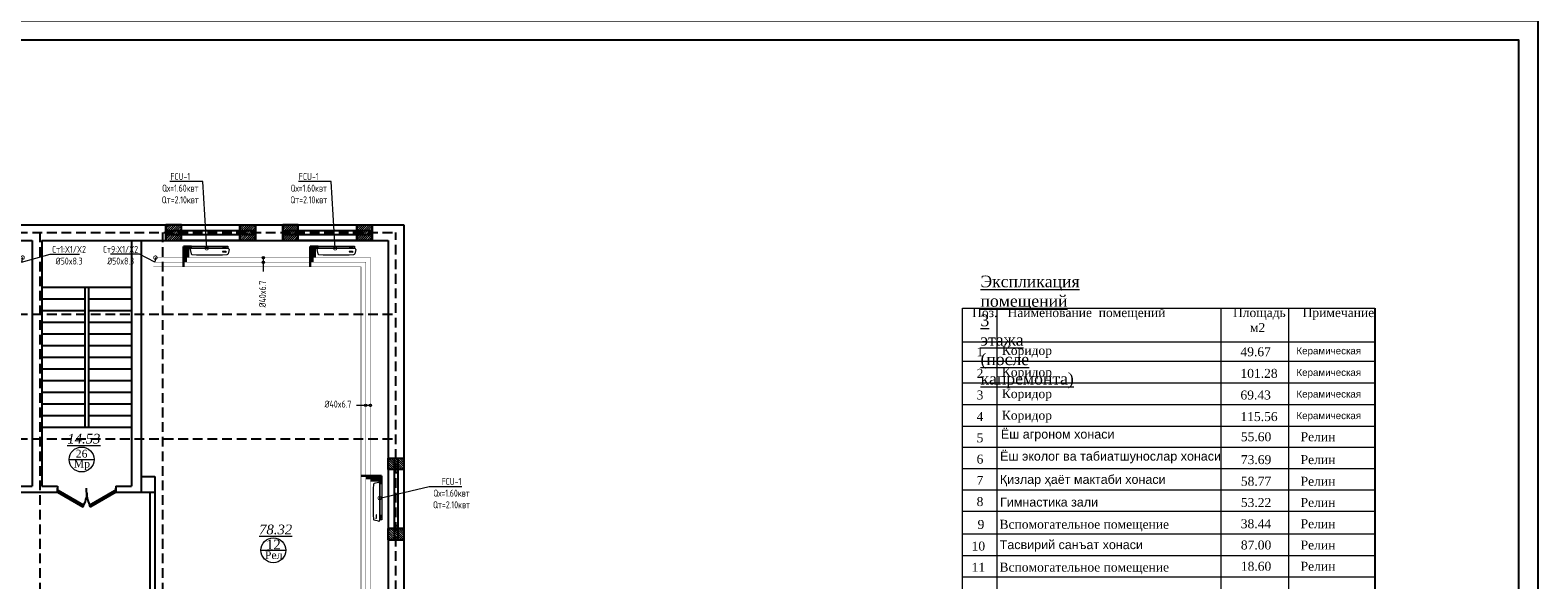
# Model space of a CAD drawing. Header units: inches. Extents: x 8001 to 766003, y -84601 to 563258.
# Tile 60 of 169: x 250366 to 289106, y 322594 to 336723. Entities that reach past the tile are written whole.
import ezdxf
from ezdxf import colors
from ezdxf.entities.mleader import LeaderData, LeaderLine
from ezdxf.math import Vec2, Vec3

# ---------------------------------------------------------------- set-up
doc = ezdxf.new("R2010")
doc.units = ezdxf.units.IN
doc.header["$MEASUREMENT"] = 0
for name, pattern in [('( Hidden )', [0.375, 0.25, -0.125]), ('CONTINOUS', [0]), ('HIDDEN', [9.525, 6.35, -3.175])]:
    doc.linetypes.add(name, pattern=pattern)
for name, color, linetype, lineweight in [('.', 7, 'Continuous', 15), ('SGM-M-100-WW-DRAIN-FLOOR', 3, 'HIDDEN', 30), ('SGM-M-400-TEXT', 140, 'CONTINOUS', 20), ('SGM-M-500-11-HI-TEXT', 11, 'CONTINOUS', 20), ('SGM-M-700-5-HVAC-WS-CWS-FCU', 32, 'CONTINOUS', 30), ('SGM-M-700-6-HVAC-WS-CWR-FCU', 141, 'HIDDEN', 30), ('sloy', 8, 'Continuous', 0), ('СТЕНЫ', 7, 'Continuous', 40), ('ФАНКОЙЛЫ', 250, 'Continuous', 25)]:
    doc.layers.add(name, color=color, linetype=linetype, lineweight=lineweight)
doc.styles.add('676767', font='times.ttf')
doc.styles.add('SGM_MKN', font='romans.shx', dxfattribs={"width": 0.65, "height": 100})
doc.styles.get("Standard").update_dxf_attribs({"font": 'arial.ttf'})
doc.styles.add('TIEMS', font='times.ttf')
pattern_1 = [(45, (1276666.25, 1731302.557), (-27.5771645, 27.5771645), []), (45, (1276668.25, 1731302.557), (-27.5771645, 27.5771645), [])]
pattern_2 = [(135, (0, 0), (-27.57716447, -27.57716447), []), (135, (-3e-16, 2), (-27.57716447, -27.57716447), [])]

# ---------------------------------------------------------------- blocks, each defined once
blk = doc.blocks.new('*U284')
at = {"color": 5}
for p, q in [((-30, 0), (-30, 4)), ((0, 0), (0, 4))]:
    blk.add_line(p, q, dxfattribs=at)
blk.add_lwpolyline([(0, 0), (-26, -15), (-26.9, -13.5), (-0.9, 1.5)], close=True, dxfattribs=at)
blk.add_arc((0, 0), 30, 180, 210, dxfattribs=at)
blk = doc.blocks.new('gggggggggggggggffffffffffgc')
at = {"layer": '.'}
h = blk.add_hatch(dxfattribs=at)
h.set_pattern_fill('JIS_LC_8', color=32, scale=5)
h.set_pattern_definition(pattern_1)
h.paths.add_polyline_path([(1969330, 2113298), (1968930, 2113298), (1968930, 2112898), (1969330, 2112898)])
h = blk.add_hatch(dxfattribs=at)
h.set_pattern_fill('JIS_LC_8', color=32, scale=5)
h.set_pattern_definition(pattern_1)
h.paths.add_polyline_path([(1970830, 2113298), (1971230, 2113298), (1971230, 2112898), (1970830, 2112898)])
for p, q in [((1968930, 2113298), (1968930, 2112898)), ((1968930, 2113298), (1968930, 2112898)), ((1971230, 2113298), (1971230, 2112898))]:
    blk.add_line(p, q)
at = {"color": 5}
for p, q in [((1969330, 2113148), (1970830, 2113148)), ((1969330, 2113048), (1970830, 2113048))]:
    blk.add_line(p, q, dxfattribs=at)
for points in [[(1969330, 2113298), (1968930, 2113298), (1968930, 2112898), (1969330, 2112898)], [(1970830, 2113298), (1971230, 2113298), (1971230, 2112898), (1970830, 2112898)]]:
    blk.add_lwpolyline(points, close=True)
at = {"color": 0}
blk.add_lwpolyline([(1969330, 2113298), (1970830, 2113298), (1970830, 2112898), (1969330, 2112898)], close=True, dxfattribs=at)
at = {"color": 5}
for points in [[(1969410, 2113148), (1969410, 2113048)], [(1970750, 2113148), (1970750, 2113048)]]:
    blk.add_lwpolyline(points, dxfattribs=at)
blk = doc.blocks.new('ffffffffffffffffffffffffddddfxx')
for p, q in [((3119174, 520615), (3119574, 520615)), ((3119174, 520615), (3119574, 520615)), ((3119174, 520615), (3119574, 520615)), ((3119174, 520615), (3119574, 520615)), ((3119174, 518515), (3119574, 518515))]:
    blk.add_line(p, q)
at = {"color": 5}
for p, q in [((3119324, 520615), (3119324, 518515)), ((3119424, 520615), (3119424, 518515))]:
    blk.add_line(p, q, dxfattribs=at)
blk = doc.blocks.new('GGGGGGGGGGGFG')
at = {"layer": '.'}
h = blk.add_hatch(dxfattribs=at)
h.set_pattern_fill('JIS_LC_8', color=32, scale=5, angle=90)
h.set_pattern_definition(pattern_2)
h.paths.add_polyline_path([(2187067, 2027147), (2187467, 2027147), (2187467, 2026857), (2187067, 2026857)])
h = blk.add_hatch(dxfattribs=at)
h.set_pattern_fill('JIS_LC_8', color=32, scale=5, angle=90)
h.set_pattern_definition(pattern_2)
h.paths.add_polyline_path([(2187067, 2025337), (2187467, 2025337), (2187467, 2025047), (2187067, 2025047)])
at = {"color": 0}
for points in [[(2187067, 2027147), (2187467, 2027147), (2187467, 2026857), (2187067, 2026857)], [(2187067, 2025337), (2187467, 2025337), (2187467, 2025047), (2187067, 2025047)]]:
    blk.add_lwpolyline(points, close=True, dxfattribs=at)
for points in [[(2187467, 2026857), (2187067, 2026857)], [(2187467, 2025337), (2187067, 2025337)]]:
    blk.add_lwpolyline(points, dxfattribs=at)
at = {"color": 5}
for points in [[(2187217, 2026777), (2187317, 2026777)], [(2187217, 2025417), (2187317, 2025417)]]:
    blk.add_lwpolyline(points, dxfattribs=at)
blk.add_blockref('ffffffffffffffffffffffffddddfxx', (-932107, 1506532))
blk = doc.blocks.new('hkgk')
at = {"color": 1, "linetype": '( Hidden )', "ltscale": 1000}
for p, q in [((170227.6, 101929.3), (231321.2, 101929.3)), ((222169.7, 101929.3), (222169.7, 50364.7)), ((225319.7, 101929.3), (225319.7, 50364.7)), ((231319.7, 50364.7), (231319.7, 101929.3)), ((170227.6, 99829.3), (231321.2, 99829.3)), ((170227.6, 96629.3), (231321.2, 96629.3))]:
    blk.add_line(p, q, dxfattribs=at)
for p, q in [((176571.2, 102129.3), (231521.2, 102129.3)), ((225410.2, 101729.3), (225410.2, 102129.3)), ((227710.2, 101729.3), (227710.2, 102129.3)), ((228410.2, 101729.3), (228410.2, 102129.3)), ((230710.2, 101729.3), (230710.2, 102129.3)), ((231521.2, 102129.3), (231521.2, 94089.3)), ((182621.2, 101729.3), (221971.2, 101729.3)), ((221971.2, 101729.3), (221971.2, 95409.3)), ((222221.2, 101729.3), (231121.2, 101729.3)), ((222221.2, 101729.3), (222221.2, 95409.3)), ((224521.2, 101729.3), (224521.2, 95409.3)), ((224521.2, 101729.3), (224521.2, 95409.3)), ((224771.2, 101729.3), (224771.2, 95259.3)), ((224771.2, 101729.3), (224771.2, 95259.3)), ((231121.2, 101729.3), (231121.2, 66859.3)), ((231121.2, 101729.3), (231121.2, 66859.3)), ((222221.2, 100529.3), (224521.2, 100529.3)), ((223321.2, 100529.3), (223321.2, 96929.3)), ((223421.2, 100529.3), (223421.2, 96929.3)), ((222221.2, 100229.3), (223321.2, 100229.3)), ((223421.2, 100229.3), (224521.2, 100229.3)), ((222221.2, 99929.3), (223321.2, 99929.3)), ((222221.2, 99629.3), (223321.2, 99629.3)), ((223421.2, 99929.3), (224521.2, 99929.3)), ((223421.2, 99629.3), (224521.2, 99629.3)), ((222221.2, 99329.3), (223321.2, 99329.3)), ((223421.2, 99329.3), (224521.2, 99329.3)), ((222221.2, 99029.3), (223321.2, 99029.3)), ((223421.2, 99029.3), (224521.2, 99029.3)), ((222221.2, 98729.3), (223321.2, 98729.3)), ((222221.2, 98429.3), (223321.2, 98429.3)), ((223421.2, 98729.3), (224521.2, 98729.3)), ((223421.2, 98429.3), (224521.2, 98429.3)), ((222221.2, 98129.3), (223321.2, 98129.3)), ((223421.2, 98129.3), (224521.2, 98129.3)), ((222221.2, 97829.3), (223321.2, 97829.3)), ((223421.2, 97829.3), (224521.2, 97829.3)), ((222221.2, 97529.3), (223321.2, 97529.3)), ((223421.2, 97529.3), (224521.2, 97529.3)), ((222221.2, 97229.3), (223321.2, 97229.3)), ((222221.2, 96929.3), (224521.2, 96929.3)), ((223421.2, 97229.3), (224521.2, 97229.3)), ((214927.6, 95409.3), (221971.2, 95409.3)), ((222221.2, 95409.3), (222621.2, 95409.3)), ((222621.2, 95409.3), (222621.2, 95259.3)), ((224121.2, 95409.3), (224521.2, 95409.3)), ((224121.2, 95409.3), (224121.2, 95259.3)), ((224771.2, 95659.3), (225121.2, 95659.3)), ((225121.2, 95659.3), (225121.2, 95259.3)), ((214927.6, 95259.3), (222621.2, 95259.3)), ((224121.2, 95259.3), (225121.2, 95259.3)), ((224371.2, 95259.3), (225121.2, 95259.3)), ((225001.2, 91254.3), (225001.2, 95259.3)), ((225121.2, 95259.3), (225121.2, 91254.3)), ((231521.2, 94089.3), (231521.2, 57189.3))]:
    blk.add_line(p, q)
at = {"color": 5}
for p, q in [((225410.2, 101979.3), (227710.2, 101979.3)), ((228410.2, 101979.3), (230710.2, 101979.3)), ((225410.2, 101879.3), (227710.2, 101879.3)), ((228410.2, 101879.3), (230710.2, 101879.3))]:
    blk.add_line(p, q, dxfattribs=at)
at = {"lineweight": 0, "ltscale": 100}
for p, q in [((222921, 96096.7), (223561, 96096.7)), ((227848.9, 93763.6), (228488.9, 93763.6))]:
    blk.add_line(p, q, dxfattribs=at)
at = {"layer": 'СТЕНЫ', "color": 0, "linetype": 'ByBlock', "lineweight": 0, "ltscale": 100}
for centre in [(223241, 96096.7), (228168.9, 93763.6)]:
    blk.add_circle(centre, 320, dxfattribs=at)
at = {"color": 0}
for name, p in [('gggggggggggggggffffffffffgc', (-1743519.5, -2011168.9)), ('gggggggggggggggffffffffffgc', (-1740519.5, -2011168.9)), ('GGGGGGGGGGGFG', (-1955945.3, -1931017.5))]:
    blk.add_blockref(name, p, dxfattribs=at)
at = {"color": 5, "yscale": 25, "zscale": 25}
for p, xscale in [((222621.2, 95259.3), -25), ((224121.2, 95259.3), 25)]:
    blk.add_blockref('*U284', p, dxfattribs=dict(at, xscale=xscale))
at = {"lineweight": 0, "ltscale": 100, "attachment_point": 5, "style": 'TIEMS'}
for s, insert, char_height in [('\\A1;{\\fTimes New Roman|b0|i1|c204|p18;\\L14.53}', (223300.1, 96628.9), 250), ('\\A1;26', (223243.1, 96244.9), 200), ('\\A1;{\\fTimes New Roman|b0|i1|c204|p18;\\L78.32}', (228228, 94295.8), 250), ('\\A1;12', (228171.1, 93911.8), 250)]:
    blk.add_mtext(s, dxfattribs=dict(at, insert=insert, char_height=char_height))
at = {"lineweight": 0, "ltscale": 100, "char_height": 200, "width": 1156.471, "attachment_point": 5, "style": 'TIEMS'}
for s, insert in [('\\A1;Мр', (223249.4, 95957.3)), ('\\A1;Рел', (228177.6, 93637.7))]:
    blk.add_mtext(s, dxfattribs=dict(at, insert=insert))
blk = doc.blocks.new('A$C177E1FB8')
at = {"layer": 'sloy'}
for p, q in [((0, 30, -97), (0, 960, -97)), ((0, 960, -97), (55, 960, -97)), ((26, 897, -487), (26, 929, -487)), ((37, 929, -127), (28, 909, -127)), ((28, 909, -127), (34, 909, -127)), ((34, 909, -127), (34, 829, -127)), ((34, 829, -127), (40, 829, -127)), ((46, 909, -127), (37, 929, -127)), ((37, 829, -127), (37, 879, -127)), ((40, 829, -127), (40, 909, -127)), ((40, 909, -127), (46, 909, -127)), ((55, 960, -97), (55, 30, -97)), ((55, 829, -57), (55, 960, -57)), ((55, 161, -57), (55, 829, -57)), ((85, 995, -57), (199, 969, -57)), ((145, 929, -327), (136, 909, -327)), ((136, 909, -327), (142, 909, -327)), ((142, 909, -327), (142, 829, -327)), ((142, 829, -327), (148, 829, -327)), ((154, 909, -327), (145, 929, -327)), ((145, 829, -327), (145, 879, -327)), ((148, 829, -327), (148, 909, -327)), ((148, 909, -327), (154, 909, -327)), ((225, 829, -57), (213, 948, -57)), ((225, 161, -57), (225, 829, -57)), ((55, 30, -97), (0, 30, -97)), ((5, 22, -97), (4, 21, -97)), ((4, 17, -97), (4, 21, -97)), ((5, 24, -97), (5, 24, -97)), ((5, 24, -97), (9, 24, -97)), ((5, 24, -97), (9, 24, -97)), ((5, 24, -97), (5, 23, -97)), ((5, 23, -97), (5, 22, -97)), ((5, 22, -97), (9, 22, -97)), ((10, 22, -97), (5, 22, -97)), ((5, 22, -97), (9, 22, -97)), ((5, 22, -97), (5, 22, -97)), ((5, 22, -97), (5, 22, -97)), ((10, 16, -97), (5, 16, -97)), ((6, 30, -97), (6, 24, -97)), ((9, 30, -97), (9, 24, -97)), ((9, 24, -97), (9, 24, -97)), ((9, 24, -97), (10, 23, -97)), ((9, 22, -97), (9, 22, -97)), ((9, 22, -97), (10, 22, -97)), ((10, 23, -97), (10, 22, -97)), ((10, 22, -97), (10, 21, -97)), ((10, 17, -97), (10, 21, -97)), ((18, 20, -97), (18, 21, -97)), ((26, 21, -97), (18, 21, -97)), ((18, 20, -97), (18, 17, -97)), ((18, 17, -97), (18, 16, -97)), ((19, 24, -97), (20, 24, -97)), ((19, 24, -97), (19, 22, -97)), ((20, 22, -97), (19, 22, -97)), ((19, 21, -97), (25, 21, -97)), ((19, 21, -97), (19, 21, -97)), ((19, 21, -97), (25, 21, -97)), ((20, 24, -97), (25, 24, -97)), ((20, 22, -97), (25, 22, -97)), ((20, 22, -97), (20, 21, -97)), ((20, 14, -97), (20, 15, -97)), ((25, 14, -97), (20, 14, -97)), ((21, 24, -97), (21, 30, -97)), ((24, 24, -97), (24, 30, -97)), ((24, 22, -97), (24, 21, -97)), ((24, 22, -97), (24, 21, -97)), ((25, 24, -97), (25, 24, -97)), ((25, 24, -97), (25, 22, -97)), ((25, 22, -97), (25, 22, -97)), ((25, 21, -97), (25, 21, -97)), ((25, 14, -97), (25, 15, -97)), ((26, 20, -97), (26, 21, -97)), ((26, 20, -97), (26, 17, -97)), ((26, 17, -97), (26, 16, -97)), ((38, 20, -97), (38, 21, -97)), ((46, 21, -97), (38, 21, -97)), ((38, 20, -97), (38, 17, -97)), ((38, 17, -97), (38, 16, -97)), ((39, 24, -97), (40, 24, -97)), ((39, 24, -97), (39, 22, -97)), ((40, 22, -97), (39, 22, -97)), ((39, 21, -97), (45, 21, -97)), ((39, 21, -97), (39, 21, -97)), ((39, 21, -97), (45, 21, -97)), ((40, 24, -97), (45, 24, -97)), ((40, 22, -97), (45, 22, -97)), ((40, 22, -97), (40, 21, -97)), ((40, 14, -97), (40, 15, -97)), ((45, 14, -97), (40, 14, -97)), ((41, 24, -97), (41, 30, -97)), ((44, 24, -97), (44, 30, -97)), ((44, 22, -97), (44, 21, -97)), ((44, 22, -97), (44, 21, -97)), ((45, 24, -97), (45, 24, -97)), ((45, 24, -97), (45, 22, -97)), ((45, 22, -97), (45, 22, -97)), ((45, 21, -97), (45, 21, -97)), ((45, 14, -97), (45, 15, -97)), ((46, 20, -97), (46, 21, -97)), ((46, 20, -97), (46, 17, -97)), ((46, 17, -97), (46, 16, -97)), ((55, 30, -57), (55, 161, -57)), ((90, 0, -57), (195, 24, -57)), ((213, 42, -57), (225, 161, -57))]:
    blk.add_line(p, q, dxfattribs=at)
for centre, radius, start, end in [((3, 16, -97), 2.03, 356.7744, 31.9602), ((12, 16, -97), 2.03, 148.0398, 183.2256), ((16, 14, -97), 3.39, 15.4472, 50.0272), ((20, 22, -97), 0.204, 0, 90), ((20, 21, -97), 0.204, 270, 0), ((25, 22, -97), 0.204, 90, 180), ((25, 21, -97), 0.204, 180, 270), ((28, 14, -97), 3.39, 129.9728, 164.5528), ((36, 14, -97), 3.39, 15.4472, 50.0272), ((40, 22, -97), 0.204, 0, 90), ((40, 21, -97), 0.204, 270, 0), ((45, 22, -97), 0.204, 90, 180), ((45, 21, -97), 0.204, 180, 270), ((48, 14, -97), 3.39, 129.9728, 164.5528)]:
    blk.add_arc(centre, radius, start, end, dxfattribs=at)
for centre, major_axis, end_param in [((85, 965, -57), (0, 30), 1.745329), ((184, 943, -57), (29.5, 5.2), 0.872665), ((85, 30, -57), (-30, 0), 1.745329), ((185, 52, -57), (10.3, -28.2), 0.872665)]:
    blk.add_ellipse(centre, major_axis=major_axis, ratio=1, start_param=0, end_param=end_param, dxfattribs=at)
blk = doc.blocks.new('_DotSmall')
at = {"color": 0, "linetype": 'ByBlock', "const_width": 0.5}
blk.add_lwpolyline([(-0.0625, 0, 1), (0.0625, 0, 1)], format="xyb", close=True, dxfattribs=at)

msp = doc.modelspace()

# ---------------------------------------------------------------- linework, layer by layer
at = {"lineweight": 13}
for p, q in [((274321.243, 316601.537), (274321.243, 329576.753)), ((274321.243, 329576.753), (280964.298, 329576.753)), ((275216.593, 317730.195), (275216.593, 329576.753)), ((280964.298, 329576.753), (280964.298, 317730.195)), ((280964.298, 329576.753), (284921.169, 329576.753)), ((282698.053, 329576.753), (282698.053, 317730.195)), ((274321.243, 328711.991), (280964.298, 328711.991)), ((280964.298, 328711.991), (284921.169, 328711.991)), ((274321.243, 328213.905), (280964.298, 328213.905)), ((280964.298, 328213.905), (284921.169, 328213.905)), ((274321.243, 327658.317), (280964.298, 327658.317)), ((274321.243, 327658.317), (280964.298, 327658.317)), ((280964.298, 327658.317), (284921.169, 327658.317)), ((280964.298, 327658.317), (284921.169, 327658.317)), ((280964.298, 327658.317), (284921.169, 327658.317)), ((274321.243, 327102.728), (280964.298, 327102.728)), ((280964.298, 327102.728), (284921.169, 327102.728)), ((274321.243, 326547.139), (280964.298, 326547.139)), ((280964.298, 326547.139), (284921.169, 326547.139)), ((274321.243, 326001.053), (280964.298, 326001.053)), ((280964.298, 326001.053), (284921.169, 326001.053)), ((274321.243, 325454.968), (280964.298, 325454.968)), ((280964.298, 325454.968), (284921.169, 325454.968)), ((274321.243, 324908.882), (284921.169, 324908.882)), ((274321.243, 324362.796), (284921.169, 324362.796)), ((274321.243, 323775.15), (284921.169, 323775.15)), ((274321.243, 323219.562), (280964.298, 323219.562)), ((280964.298, 323219.562), (284921.169, 323219.562)), ((274321.243, 322673.476), (280964.298, 322673.476)), ((280964.298, 322673.476), (284921.169, 322673.476))]:
    msp.add_line(p, q, dxfattribs=at)
msp.add_lwpolyline([(284921.169, 329576.753), (284921.169, 316601.537)])

# ---------------------------------------------------------------- block references
at = {"color": 25}
msp.add_blockref('hkgk', (28445.637, 229590.962), dxfattribs=at)

# ---------------------------------------------------------------- texts
at = {"style": '676767'}
for s, p in [('1', (274685.153, 328341.981)), ('  Коридор                                                       ', (275158.921, 328375.281)), ('49.67         ', (281464.13, 328341.981)), ('2', (274685.153, 327786.392)), ('  Коридор                                                       ', (275158.921, 327819.692)), ('101.28     ', (281464.13, 327786.392)), ('3', (274685.153, 327230.803)), ('  Коридор                                                       ', (275158.921, 327264.104)), ('69.43    ', (281464.13, 327230.803)), ('4', (274685.153, 326675.215)), ('  Коридор                                                       ', (275158.921, 326708.515)), ('115.56', (281464.13, 326675.215)), ('5', (274685.153, 326129.129)), ('                                        55.60         ', (278000.786, 326157.119)), ('Релин', (283010.065, 326157.119)), ('6', (274685.153, 325583.043)), ('                                        73.69          ', (278000.786, 325569.473)), ('Релин', (283010.065, 325569.473)), ('7', (274685.153, 325036.957)), ('                                        58.77          ', (278000.786, 325013.885)), ('Релин', (283010.065, 325013.885)), ('8', (274685.153, 324490.871)), ('                                        53.22         ', (278000.786, 324467.799)), ('Релин', (283010.065, 324467.799)), ('9', (274709.855, 323903.226)), ('                                       38.44         ', (278085.054, 323921.713)), ('Релин', (283010.065, 323921.713)), ('10', (274556.433, 323347.637)), ('                                        87.00          ', (278000.786, 323375.627)), ('Релин', (283010.065, 323375.627)), ('11', (274556.433, 322801.551)), ('                                        18.60          ', (278000.786, 322829.541)), ('Релин', (283010.065, 322829.541))]:
    msp.add_text(s, height=230.001, dxfattribs=at).set_placement(p)
at = {"color": 0, "style": '676767'}
for p in [(275273.73, 323907.764), (275273.73, 322806.09)]:
    msp.add_text('Вспомогательное помещение', height=230.0002, dxfattribs=at).set_placement(p)
at = {"lineweight": 13, "char_height": 300, "attachment_point": 1, "style": '676767'}
for s, insert, width in [('{\\LЭкспликация  помещений 3 этажа  (после капремонта) }', (274784.856, 330413.767), 22.72836), ('\\pxsm1;{\\H0.76667x;Поз\\fTimes New Roman|b0|i0|c238|p18;.   \\fTimes New Roman|b0|i0|c204|p18;Наименование  помещений                    Площадь     Примечание\\H1.30434x; \\P                                                               \\H0.76667x;м\\fTimes New Roman|b0|i0|c238|p18;2}', (274570.934, 329578.147), 10295.40048)]:
    msp.add_mtext(s, dxfattribs=dict(at, insert=insert, width=width))
at = {"char_height": 179.99908, "width": 1706.53496, "attachment_point": 1}
for insert in [(282902.157, 328572.075), (282902.157, 328016.486), (282902.157, 327460.898), (282902.157, 326905.309)]:
    msp.add_mtext('Керамическая', dxfattribs=dict(at, insert=insert))
at = {"color": 0, "attachment_point": 1}
for s, insert, char_height, width in [('Ёш агроном хонаси', (275310.226, 326454.364), 230.0002, 3013.48113), ('Ёш эколог ва табиатшунослар хонаси', (275289.297, 325888.758), 230, 12849.96589), ('Қизлар ҳаёт мактаби хонаси', (275283.695, 325291.487), 230, 9610.79468), ('Гимнастика зали', (275287.018, 324707.864), 230, 5644.28718), ('Тасвирий санъат хонаси', (275278.197, 323614.099), 230, 8336.61323)]:
    msp.add_mtext(s, dxfattribs=dict(at, insert=insert, char_height=char_height, width=width))

# ---------------------------------------------------------------- next in the draw order: linework, layer by layer
for points in [[(189105.77, 336972.808), (289105.77, 336972.808), (289105.77, 267572.808), (189105.77, 267572.808)], [(191105.77, 336472.808), (288605.77, 336472.808), (288605.77, 268072.808), (191105.77, 268072.808)]]:
    msp.add_lwpolyline(points, close=True)
at = {"color": 4, "const_width": 10}
msp.add_lwpolyline([(259107.744, 299791.436), (259107.744, 330876.251), (253585.292, 330876.251)], dxfattribs=at)
at = {"color": 3, "const_width": 10}
msp.add_lwpolyline([(253535.372, 330636.251), (258867.744, 330636.251), (258867.744, 299911.436)], dxfattribs=at)
at = {"color": 25, "const_width": 10}
msp.add_lwpolyline([(253568.652, 330757.532), (258989.025, 330757.532), (258989.025, 299851.436)], dxfattribs=at)
at = {"layer": 'SGM-M-100-WW-DRAIN-FLOOR', "linetype": 'ByBlock', "ltscale": 500}
for p, q in [((254497.441, 331165.381), (254307.981, 331165.381)), ((254307.981, 331165.381), (254307.981, 330636.251)), ((257752.435, 331165.381), (257562.975, 331165.381)), ((257562.975, 331165.381), (257562.975, 330636.251)), ((259396.874, 325270.377), (258867.744, 325270.377)), ((259396.874, 325080.917), (259396.874, 325270.377))]:
    msp.add_line(p, q, dxfattribs=at)
at = {"layer": 'SGM-M-500-11-HI-TEXT', "color": 5, "ltscale": 30}
for p, q in [((256357.878, 330519.938), (256357.878, 330876.251)), ((258751.431, 327081.187), (259107.744, 327081.187))]:
    msp.add_line(p, q, dxfattribs=at)
for centre in [(256357.878, 330876.251), (256357.878, 330751.849), (258983.342, 327081.187), (259107.744, 327081.187)]:
    msp.add_circle(centre, 30, dxfattribs=at)
at = {"layer": 'SGM-M-700-5-HVAC-WS-CWS-FCU', "ltscale": 500}
for p, q in [((254495.654, 331150.376), (254367.981, 331150.376)), ((254367.981, 331150.376), (254367.981, 330757.532)), ((257750.648, 331150.376), (257622.975, 331150.376)), ((257622.975, 331150.376), (257622.975, 330757.532)), ((259381.869, 325210.377), (258989.025, 325210.377)), ((259381.869, 325082.704), (259381.869, 325210.377))]:
    msp.add_line(p, q, dxfattribs=at)
at = {"layer": 'SGM-M-700-6-HVAC-WS-CWR-FCU', "ltscale": 500}
for p, q in [((254495.654, 331130.372), (254427.981, 331130.372)), ((254427.981, 331130.372), (254427.981, 330876.251)), ((257750.648, 331130.372), (257682.975, 331130.372)), ((257682.975, 331130.372), (257682.975, 330876.251)), ((259361.865, 325150.377), (259107.744, 325150.377)), ((259361.865, 325082.704), (259361.865, 325150.377))]:
    msp.add_line(p, q, dxfattribs=at)

# ---------------------------------------------------------------- next in the draw order: block references
at = {"layer": 'ФАНКОЙЛЫ', "color": 3}
for p, rotation in [((254481.206, 331172.528, 96.62), 270), ((257736.2, 331172.528, 96.62), 270), ((259404.021, 325097.152, 96.62), 180)]:
    msp.add_blockref('A$C177E1FB8', p, dxfattribs=dict(at, rotation=rotation))

# ---------------------------------------------------------------- next in the draw order: texts
at = {"layer": 'SGM-M-500-11-HI-TEXT', "color": 5, "ltscale": 30, "style": 'SGM_MKN', "width": 0.65}
msp.add_text('%%C40x6.7', height=180, rotation=90, dxfattribs=at).set_placement((256424.969, 329596.584))
msp.add_text('%%C40x6.7', height=180, dxfattribs=at).set_placement((257931.756, 327021.898))

# ---------------------------------------------------------------- next in the draw order: leaders
at = {"layer": 'SGM-M-400-TEXT', "color": 18, "ltscale": 30, "true_color": 0x000000}
ml = msp.add_multileader_mtext('Standard', dxfattribs=at)
ml.set_content('\\A1;{\\C256;\\c0;FCU-1\\PQх=1.60квт\\PQт=2.10квт}', color=5, style='SGM_MKN')
ml.set_leader_properties(lineweight=18)
ml.set_arrow_properties(name='DOTSMALL')
ml.build(insert=Vec2(0, 0))
ml.multileader.update_dxf_attribs({"text_left_attachment_type": 6, "text_right_attachment_type": 6, "dogleg_length": 0, "arrow_head_size": 180})
ctx = ml.context
ctx.base_point, ctx.char_height, ctx.arrow_head_size, ctx.plane_origin = Vec3(253647.573, 332835.702), 180, 180, Vec3(360445.411, 475876.091)
ctx.left_attachment, ctx.right_attachment, ctx.text_align_type = 6, 6, 1
notes = []
notes.append((ctx, [(1, (1, 1, 0), (254799.288, 332835.702), (-1, 0), 0, [(0, [(254902.304, 331117.526)], 0, [])])]))
ctx.mtext.insert, ctx.mtext.width, ctx.mtext.defined_height, ctx.mtext.alignment, ctx.mtext.flow_direction = Vec3(254223.43, 333051.702), 830.20237, 239.92, 2, 5
ml = msp.add_multileader_mtext('Standard', dxfattribs=at)
ml.set_content('\\A1;{\\C256;\\c0;FCU-1\\PQх=1.60квт\\PQт=2.10квт}', color=5, style='SGM_MKN')
ml.set_leader_properties(lineweight=18)
ml.set_arrow_properties(name='DOTSMALL')
ml.build(insert=Vec2(0, 0))
ml.multileader.update_dxf_attribs({"text_left_attachment_type": 6, "text_right_attachment_type": 6, "dogleg_length": 0, "arrow_head_size": 180})
ctx = ml.context
ctx.base_point, ctx.char_height, ctx.arrow_head_size, ctx.plane_origin = Vec3(256948.358, 332835.702), 180, 180, Vec3(363746.196, 475876.091)
ctx.left_attachment, ctx.right_attachment, ctx.text_align_type = 6, 6, 1
notes.append((ctx, [(1, (1, 1, 0), (258100.072, 332835.702), (-1, 0), 0, [(0, [(258203.089, 331117.526)], 0, [])])]))
ctx.mtext.insert, ctx.mtext.width, ctx.mtext.defined_height, ctx.mtext.alignment, ctx.mtext.flow_direction = Vec3(257524.215, 333051.702), 830.20237, 239.92, 2, 5
at = {"layer": 'SGM-M-400-TEXT', "color": 5, "ltscale": 30}
ml = msp.add_multileader_mtext('Standard', dxfattribs=at)
ml.set_content('\\A1;Ст1:X1/X2\\PØ50x8.3', color=5, style='SGM_MKN')
ml.set_leader_properties(lineweight=18)
ml.set_arrow_properties(name='DOTSMALL')
ml.build(insert=Vec2(0, 0))
ml.multileader.update_dxf_attribs({"text_left_attachment_type": 6, "text_right_attachment_type": 6, "dogleg_length": 0, "arrow_head_size": 180})
ctx = ml.context
ctx.base_point, ctx.char_height, ctx.arrow_head_size, ctx.plane_origin = Vec3(250881.706, 330962.346), 180, 180, Vec3(143089.403, 465328.508)
ctx.left_attachment, ctx.right_attachment, ctx.text_align_type = 6, 6, 1
notes.append((ctx, [(0, (1, 1, 0), (250881.706, 330962.346), (1, 0), 0, [(3, [(250172.877, 330876.251), (250144.002, 330757.532)], 0, [])])]))
ctx.mtext.insert, ctx.mtext.width, ctx.mtext.alignment, ctx.mtext.flow_direction = Vec3(251368.42, 331178.346), 1466.7327, 2, 5
ml = msp.add_multileader_mtext('Standard', dxfattribs=at)
ml.set_content('\\A1;Ст9:X1/X2\\PØ50x8.3', color=5, style='SGM_MKN')
ml.set_leader_properties(lineweight=18)
ml.set_arrow_properties(name='DOTSMALL')
ml.build(insert=Vec2(0, 0))
ml.multileader.update_dxf_attribs({"text_left_attachment_type": 6, "text_right_attachment_type": 6, "dogleg_length": 0, "arrow_head_size": 180})
ctx = ml.context
ctx.base_point, ctx.char_height, ctx.arrow_head_size, ctx.plane_origin = Vec3(252204.963, 330962.346), 180, 180, Vec3(144412.66, 465328.508)
ctx.left_attachment, ctx.right_attachment, ctx.text_align_type = 6, 6, 1
notes.append((ctx, [(1, (1, 1, 0), (253178.392, 330962.346), (-1, 0), 0, [(3, [(253585.292, 330876.251), (253568.652, 330757.532)], 0, [])])]))
ctx.mtext.insert, ctx.mtext.width, ctx.mtext.alignment, ctx.mtext.flow_direction = Vec3(252691.677, 331178.346), 1466.7327, 2, 5
at = {"layer": 'SGM-M-400-TEXT', "color": 18, "ltscale": 30, "true_color": 0x000000}
ml = msp.add_multileader_mtext('Standard', dxfattribs=at)
ml.set_content('\\A1;{\\C256;\\c0;FCU-1\\PQх=1.60квт\\PQт=2.10квт}', color=5, style='SGM_MKN')
ml.set_leader_properties(lineweight=18)
ml.set_arrow_properties(name='DOTSMALL')
ml.build(insert=Vec2(0, 0))
ml.multileader.update_dxf_attribs({"text_left_attachment_type": 6, "text_right_attachment_type": 6, "dogleg_length": 0, "arrow_head_size": 180})
ctx = ml.context
ctx.base_point, ctx.char_height, ctx.arrow_head_size, ctx.plane_origin = Vec3(260616.106, 324997.346), 180, 180, Vec3(367413.943, 468037.734)
ctx.left_attachment, ctx.right_attachment, ctx.text_align_type = 6, 6, 1
notes.append((ctx, [(0, (1, 1, 0), (260616.106, 324997.346), (1, 0), 0, [(0, [(259349.019, 324695.755)], 0, [])])]))
ctx.mtext.insert, ctx.mtext.width, ctx.mtext.defined_height, ctx.mtext.alignment, ctx.mtext.flow_direction = Vec3(261191.963, 325213.346), 830.20237, 239.92, 2, 5
for ctx, leaders in notes:
    for number, flags, end, landing, length, lines in leaders:
        leader = LeaderData()
        leader.index, (leader.has_last_leader_line, leader.has_dogleg_vector, leader.attachment_direction) = number, flags
        leader.last_leader_point, leader.dogleg_vector, leader.dogleg_length = Vec3(end), Vec3(landing), length
        for number, points, colour, breaks in lines:
            line = LeaderLine()
            line.index, line.vertices, line.color, line.breaks = number, Vec3.list(points), colors.encode_raw_color(colour), breaks
            leader.lines.append(line)
        ctx.leaders.append(leader)

doc.saveas('drawing.dxf')
